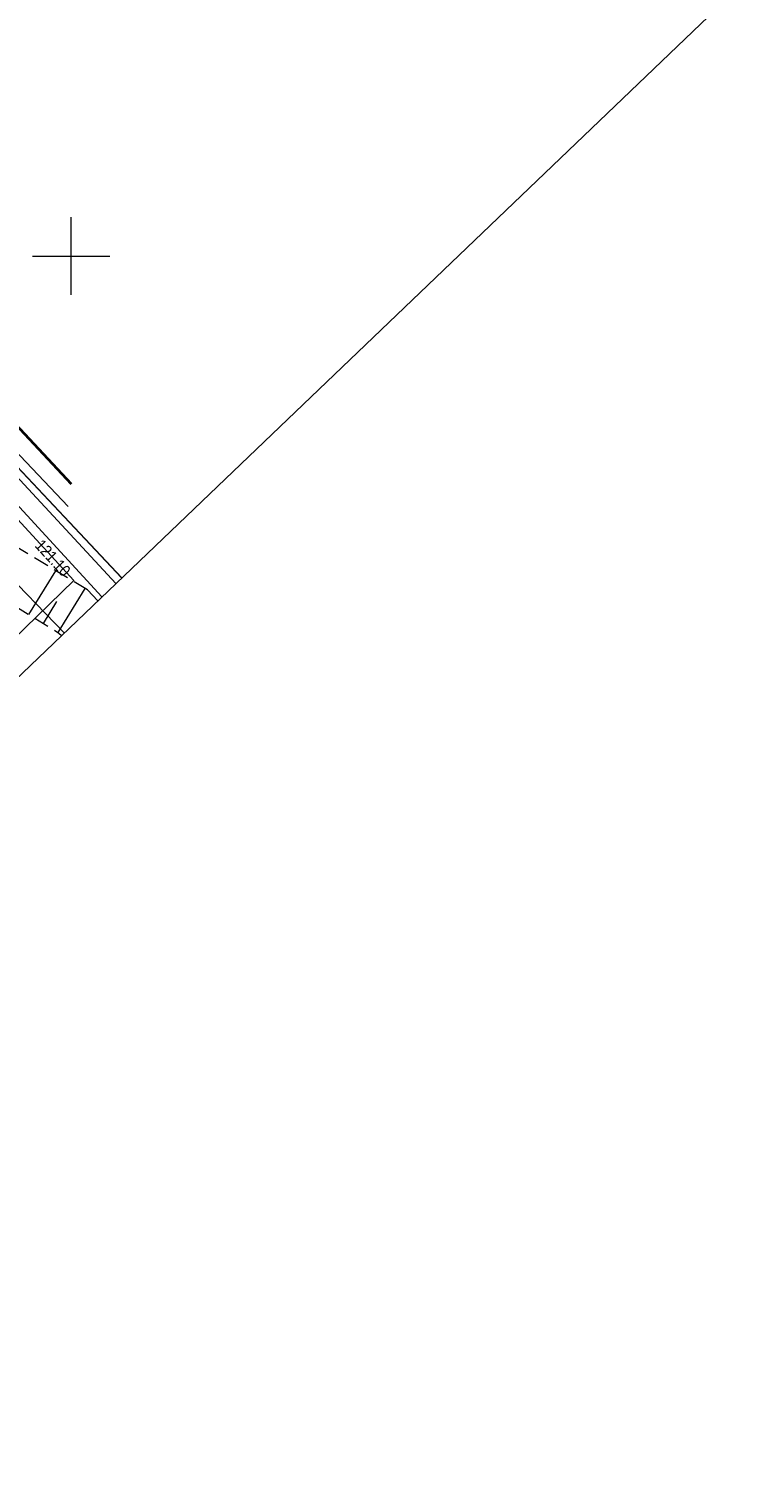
# Model space of a CAD drawing. Extents: x 0 to 6443539, y 0 to 5655063.
# Tile 7 of 64: x 6440897 to 6440944, y 5654822 to 5654915. Entities that reach past the tile are written whole.
import ezdxf
from ezdxf.enums import TextEntityAlignment as Align

# ---------------------------------------------------------------- set-up
doc = ezdxf.new("R2010")
doc.units = 0
doc.header["$MEASUREMENT"] = 0
for name, pattern in [('1.0_0.5', [1.5, 1, -0.5]), ('219-500', [0]), ('PRZER2-1', [3, 2, -1])]:
    doc.linetypes.add(name, pattern=pattern)
doc.layers.get('0').update_dxf_attribs({"color": 2, "linetype": 'CONTINUOUS', "lineweight": 5})
for name, color, linetype in [('000 Inne (niezydentyfikowane)', 7, 'CONTINUOUS'), ('218-kontur użytku gruntowego', 7, 'CONTINUOUS'), ('219-działka ewidencyjna', 7, 'CONTINUOUS'), ('ogrodzenie trwałe', 7, 'CONTINUOUS'), ('przewód elektroenergetyczny podziemny', 7, 'CONTINUOUS'), ('przewód telekomunikacyjny podziemny', 7, 'CONTINUOUS'), ('przewód wodociągowy', 7, 'CONTINUOUS'), ('rzedna', 7, 'CONTINUOUS'), ('rzedna-Atr2', 7, 'CONTINUOUS'), ('skarpa nieumocniona', 7, 'CONTINUOUS')]:
    doc.layers.add(name, color=color, linetype=linetype)
doc.layers.add('1ramki', color=7, linetype='PRZER2-1', lineweight=18)
doc.styles.add('MapaZas', font='geodezja.shx', dxfattribs={"width": 0.9})
doc.linetypes.add('902-500', pattern='A,3.75,0,[1,ksztalty.shx,S=0.5,R=0,X=0,Y=0],3.75', length=7.5)

# ---------------------------------------------------------------- blocks, each defined once
blk = doc.blocks.new('PW01')
at = {"linetype": 'Continuous', "lineweight": 13}
h = blk.add_hatch(color=0, dxfattribs=at)
edge = h.paths.add_edge_path()
edge.add_arc((0, 0), 0.045, 0, 360)

msp = doc.modelspace()

# ---------------------------------------------------------------- linework, layer by layer
at = {"color": 0, "lineweight": 13}
for p, q in [((6440900, 5654897.5), (6440900, 5654902.5)), ((6440900, 5654897.5), (6440900, 5654902.5)), ((6440897.5, 5654900), (6440902.5, 5654900)), ((6440897.5, 5654900), (6440902.5, 5654900))]:
    msp.add_line(p, q, dxfattribs=at)
at = {"layer": '000 Inne (niezydentyfikowane)', "color": 7, "linetype": 'Continuous', "lineweight": 13, "flags": 128}
for points in [[(6440897.28, 5654876.84), (6440899.02, 5654879.67)], [(6440899.16, 5654875.68), (6440900.91, 5654878.53)], [(6440898.22, 5654876.27), (6440899.09, 5654877.68)]]:
    msp.add_lwpolyline(points, dxfattribs=at)
at = {"layer": '1ramki', "color": 0, "linetype": 'Continuous', "lineweight": 13, "flags": 128}
msp.add_lwpolyline([(6440805.369, 5655063.296), (6440944.154, 5654918.363), (6440843.032, 5654821.531), (6440704.247, 5654966.463)], close=True, dxfattribs=at)
at = {"layer": '218-kontur użytku gruntowego', "color": 3, "linetype": 'Continuous', "lineweight": 13}
for points in [[(6440903.264, 5654879.208), (6440857.26, 5654928.18)], [(6440857.26, 5654928.18), (6440903.264, 5654879.208)]]:
    msp.add_lwpolyline(points, dxfattribs=at)
at = {"layer": '219-działka ewidencyjna', "color": 3, "linetype": '219-500', "lineweight": 13}
msp.add_lwpolyline([(6440903.268, 5654879.211), (6440857.26, 5654928.18)], dxfattribs=at)
at = {"layer": 'ogrodzenie trwałe', "color": 7, "linetype": '902-500', "lineweight": 35, "flags": 128}
msp.add_lwpolyline([(6440900.03, 5654885.27), (6440888.26, 5654897.87)], dxfattribs=at)
at = {"layer": 'przewód elektroenergetyczny podziemny', "color": 1, "linetype": 'Continuous', "lineweight": 13}
for points in [[(6440839.89, 5654964.09), (6440840.66, 5654962.8), (6440840.02, 5654960.14), (6440841.5, 5654957.78), (6440841.21, 5654956.68), (6440833.77, 5654947.9), (6440834.1, 5654946.27), (6440834.65, 5654944.71), (6440851.06, 5654927.93), (6440855.26, 5654922.74), (6440873, 5654903.84), (6440895.33, 5654880.02), (6440899.56, 5654875.66)], [(6440902.896, 5654878.855), (6440885.39, 5654897.72)]]:
    msp.add_lwpolyline(points, dxfattribs=at)
at = {"layer": 'przewód elektroenergetyczny podziemny', "color": 1, "linetype": 'Continuous', "lineweight": 13, "flags": 128}
msp.add_lwpolyline([(6440899.81, 5654883.82), (6440895.93, 5654887.92), (6440871.7, 5654913.9)], dxfattribs=at)
at = {"layer": 'przewód telekomunikacyjny podziemny', "color": 30, "linetype": 'Continuous', "lineweight": 13}
msp.add_lwpolyline([(6440844.96, 5654938.39), (6440869.9, 5654912.01), (6440900.17, 5654879.04), (6440896.25, 5654875.22), (6440885.09, 5654864.44), (6440883.64, 5654863.22), (6440883.66, 5654862.84)], dxfattribs=at)
at = {"layer": 'przewód wodociągowy', "color": 5, "linetype": 'Continuous', "lineweight": 13}
msp.add_lwpolyline([(6440901.986, 5654877.983), (6440865.09, 5654918.2), (6440842.3, 5654942.06)], dxfattribs=at)
at = {"layer": 'skarpa nieumocniona', "color": 7, "linetype": '1.0_0.5', "lineweight": 13}
msp.add_lwpolyline([(6440901.732, 5654877.74), (6440901.06, 5654878.44), (6440894.29, 5654882.52), (6440866.79, 5654912.74), (6440854.08, 5654926.63), (6440853.86, 5654926.39), (6440853.59, 5654926.04), (6440853.35, 5654925.68), (6440853.11, 5654925.32), (6440852.89, 5654924.94), (6440852.68, 5654924.56), (6440852.57, 5654924.17), (6440852.49, 5654923.79), (6440865.37, 5654909.37), (6440892.54, 5654879.76), (6440899.22, 5654875.65), (6440899.376, 5654875.484)], dxfattribs=at)
msp.add_lwpolyline([(6440901.732, 5654877.74), (6440901.06, 5654878.44), (6440894.29, 5654882.52), (6440866.79, 5654912.74), (6440854.08, 5654926.63), (6440853.86, 5654926.39), (6440853.59, 5654926.04), (6440853.35, 5654925.68), (6440853.11, 5654925.32), (6440852.89, 5654924.94), (6440852.68, 5654924.56), (6440852.57, 5654924.17), (6440852.49, 5654923.79), (6440865.37, 5654909.37), (6440892.54, 5654879.76), (6440899.22, 5654875.65), (6440899.376, 5654875.484)], dxfattribs=at)

# ---------------------------------------------------------------- block references
at = {"layer": 'rzedna', "color": 30, "linetype": 'Continuous', "lineweight": 13}
msp.add_blockref('PW01', (6440900.17, 5654879.04), dxfattribs=at)

# ---------------------------------------------------------------- texts
at = {"layer": 'rzedna-Atr2', "color": 30, "lineweight": 13, "style": 'MapaZas', "width": 0.9}
msp.add_text('121.10', height=0.75, rotation=312.56, dxfattribs=at).set_placement((6440897.89, 5654881.52), align=Align.MIDDLE_LEFT)

doc.saveas('drawing.dxf')
